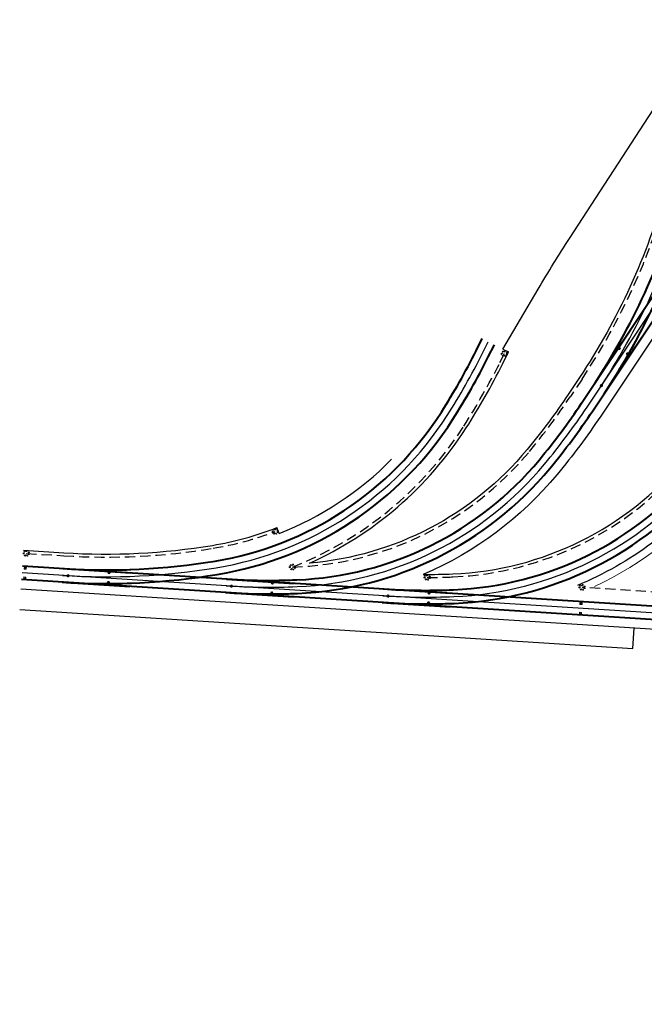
# Model space of a CAD drawing. Header units: metres. Extents: x 6603819 to 6604192, y 5739806 to 5740030.
# Tile 2 of 5: x 6603984 to 6604030, y 5739808 to 5739881. Entities that reach past the tile are written whole.
import ezdxf

# ---------------------------------------------------------------- set-up
doc = ezdxf.new("R2010")
doc.units = ezdxf.units.M
doc.linetypes.add('DASHDOT', pattern=[25.4, 12.7, -6.35, 0, -6.35])
doc.linetypes.add('HIDDEN', pattern=[0.375, 0.25, -0.125])
doc.layers.add('HECZ_PŁYTY_BET_50X50', color=7, linetype='Continuous', lineweight=5, true_color=0xfaf9b8)
for name, color, linetype, lineweight in [('OBRZEŻE_BET_8X40', 236, 'Continuous', 30), ('ODW_DRENAZ', 5, 'HIDDEN', 30), ('ODW_DRENAZ_NAJN', 140, 'HIDDEN', 30), ('ODW_SKRZYNKI', 5, 'Continuous', 13), ('OSIE_TORU', 10, 'DASHDOT', 30), ('szyny 60R2', 14, 'Continuous', 40), ('T_ODW_ZWROTNIC', 180, 'Continuous', 35), ('zwrotnica R50m', 140, 'Continuous', 40)]:
    doc.layers.add(name, color=color, linetype=linetype, lineweight=lineweight)

# ---------------------------------------------------------------- blocks, each defined once
blk = doc.blocks.new('skrzynka-odw-szyny')
blk.add_lwpolyline([(0.075, 0.21), (0.075, 0), (-0.075, 0), (-0.075, 0.21)], close=True)
at = {"linetype": 'HIDDEN', "ltscale": 0.2}
blk.add_circle((0, 0.065), 0.054, dxfattribs=at)
blk = doc.blocks.new('zwr50')
at = {"layer": 'T_ODW_ZWROTNIC'}
for centre in [(-2.662, 2.268), (-2.991, 1.611), (-0.129, 0.627)]:
    blk.add_circle(centre, 0.06, dxfattribs=at)
at = {"layer": 'zwrotnica R50m'}
for p, q in [((0.455, 0.891), (-3.999, 3.164)), ((0, 0), (-4.453, 2.273))]:
    blk.add_line(p, q, dxfattribs=at)
for radius, end in [(50.5, 68.74692), (49.5, 68.74693)]:
    blk.add_arc((-22.504, -44.089), radius, 62.95947, end, dxfattribs=at)

msp = doc.modelspace()

# ---------------------------------------------------------------- linework, layer by layer
at = {"layer": 'HECZ_PŁYTY_BET_50X50', "flags": 128}
msp.add_lwpolyline([(6604051.596, 5739869.818), (6604038.875, 5739850.723, -0.026186), (6604035.638, 5739846.376, -0.110232), (6604026.413, 5739839.234)], format="xyb", dxfattribs=at)
at = {"layer": 'OBRZEŻE_BET_8X40'}
msp.add_line((6603984.111, 5739837.544), (6604029.241, 5739834.676), dxfattribs=at)
at = {"layer": 'OBRZEŻE_BET_8X40', "flags": 128}
for points in [[(6604128.946, 5740014.022), (6604122.773, 5740004.755, 0.079557), (6604116.355, 5739990.721), (6604107.809, 5739959.857, -0.079557), (6604101.075, 5739945.133), (6604038.392, 5739851.045, -0.026186), (6604035.191, 5739846.746, -0.12084), (6604025.164, 5739839.314)], [(6604044.001, 5739868.887, -0.073274), (6604050.378, 5739882.382), (6604103.351, 5739961.896, 0.079557), (6604109.769, 5739975.93), (6604109.908, 5739976.432, -0.002541), (6604109.621, 5739975.997), (6604026.864, 5739851.778, -0.026186), (6604023.663, 5739847.479, -0.118978), (6604013.813, 5739840.122)], [(6604019.668, 5739856.711), (6604022.263, 5739861.116, -0.010994), (6604024.577, 5739864.855), (6604033.317, 5739878.303)], [(6604032.023, 5739869.756, 0.006249), (6604031.663, 5739868.516, -0.079557), (6604025.307, 5739854.617), (6604024.475, 5739853.369, -0.026186), (6604021.454, 5739849.311, -0.201422), (6604005.439, 5739840.956, 0.145786), (6604016.968, 5739850.906, 0.026186), (6604019.641, 5739855.607), (6604020.089, 5739856.501)], [(6604013.813, 5739840.122, 0.011249), (6604015.987, 5739840.162, 0.212393), (6604032.982, 5739848.579, 0.026186), (6604036.003, 5739852.636), (6604036.835, 5739853.884, 0.079557), (6604043.191, 5739867.783, -0.006247), (6604043.551, 5739869.023)], [(6604003.211, 5739843.131, 0.105245), (6604011.477, 5739848.597)], [(6603984.388, 5739841.905), (6603987.371, 5739841.716, 0.056784), (6603998.3, 5739842.262, 0.052827), (6604003.039, 5739843.569, 0.052827)], [(6604135.666, 5739837.523, 0.0742), (6604121.554, 5739834.635, -0.103735), (6604100.751, 5739831.634), (6604061.038, 5739834.158), (6603984.206, 5739839.041)]]:
    msp.add_lwpolyline(points, format="xyb", dxfattribs=at)
for points in [[(6604019.668, 5739856.711), (6604020.089, 5739856.501)], [(6604003.211, 5739843.131), (6604003.039, 5739843.569)], [(6604029.241, 5739834.676), (6604029.337, 5739836.173)]]:
    msp.add_lwpolyline(points, dxfattribs=at)
at = {"layer": 'ODW_DRENAZ', "ltscale": 3}
for points in [[(6604032.17, 5739869.482, 0.00518), (6604031.875, 5739868.457, -0.079557), (6604025.49, 5739854.495), (6604024.659, 5739853.247, -0.026186), (6604021.623, 5739849.171, -0.215585), (6604004.181, 5739840.665, 0.158041), (6604016.783, 5739851.024, 0.026186), (6604019.444, 5739855.706), (6604019.78, 5739856.376)], [(6604014.097, 5739839.901, 0.009784), (6604015.996, 5739839.942, 0.212393), (6604033.151, 5739848.438, 0.026186), (6604036.186, 5739852.514), (6604037.018, 5739853.762, 0.079557), (6604043.403, 5739867.725, -0.005178), (6604043.698, 5739868.749, -0.005178)], [(6603984.594, 5739841.672), (6603987.357, 5739841.496, 0.056784), (6603998.336, 5739842.045, 0.050486), (6604002.915, 5739843.284, 0.050486)], [(6604179.094, 5739822.785, 0.115341), (6604171.645, 5739832.651, 0.134897), (6604159.047, 5739838.526, 0.026186), (6604153.721, 5739839.146), (6604141.537, 5739839.92, 0.029234), (6604135.551, 5739839.95, 0.072311), (6604120.646, 5739837.124, -0.103735), (6604100.919, 5739834.279), (6604025.498, 5739839.169)]]:
    msp.add_lwpolyline(points, format="xyb", dxfattribs=at)
at = {"layer": 'ODW_DRENAZ', "ltscale": 0.1}
for centre in [(6604019.78, 5739856.376), (6604002.915, 5739843.284)]:
    msp.add_circle(centre, 0.212, dxfattribs=at)
at = {"layer": 'ODW_DRENAZ', "ltscale": 0.5}
for centre in [(6604019.78, 5739856.376), (6604002.915, 5739843.284)]:
    msp.add_circle(centre, 0.158, dxfattribs=at)
at = {"layer": 'ODW_DRENAZ_NAJN', "ltscale": 0.1}
for centre in [(6603984.594, 5739841.672), (6604004.181, 5739840.665), (6604014.097, 5739839.901), (6604025.498, 5739839.169)]:
    msp.add_circle(centre, 0.212, dxfattribs=at)
at = {"layer": 'ODW_DRENAZ_NAJN', "ltscale": 0.5}
for centre in [(6603984.594, 5739841.672), (6604004.181, 5739840.665), (6604014.097, 5739839.901), (6604025.498, 5739839.169)]:
    msp.add_circle(centre, 0.158, dxfattribs=at)
at = {"layer": 'OSIE_TORU', "linetype": 'ByBlock', "ltscale": 0.1, "flags": 128}
for points in [[(6604026.697, 5739853.691, 0.079557), (6604033.273, 5739868.07, -0.079557), (6604039.848, 5739882.45), (6604128.336, 5740015.27)], [(6604010.822, 5739838.552, 0.026186), (6604016.056, 5739838.494, 0.212393), (6604034.267, 5739847.513, 0.026186), (6604037.393, 5739851.71), (6604100.076, 5739945.798, 0.079557), (6604106.652, 5739960.177), (6604115.198, 5739991.042, -0.079557), (6604121.774, 5740005.421)], [(6603999.295, 5739839.284, 0.026186), (6604004.528, 5739839.226, 0.212393), (6604022.74, 5739848.245, 0.026186), (6604025.865, 5739852.443), (6604108.623, 5739976.662, 0.079557), (6604115.198, 5739991.042)], [(6603987.265, 5739840.049, 0.056784), (6603998.572, 5739840.615, 0.212643), (6604015.561, 5739851.806, 0.026186), (6604018.148, 5739856.356), (6604018.596, 5739857.249)], [(6604179.567, 5739808.521, 0.025258), (6604179.64, 5739813.568, 0.355572), (6604158.841, 5739837.314, 0.026186), (6604153.643, 5739837.919), (6604141.459, 5739838.693, 0.103735), (6604121.143, 5739835.762, -0.103735), (6604100.827, 5739832.832), (6603984.282, 5739840.239)]]:
    msp.add_lwpolyline(points, format="xyb", dxfattribs=at)
at = {"layer": 'szyny 60R2', "ltscale": 3, "flags": 128}
for points in [[(6604026.281, 5739853.968, 0.079557), (6604032.791, 5739868.204, -0.079557), (6604039.432, 5739882.727), (6604127.92, 5740015.547)], [(6604027.113, 5739853.414, 0.079557), (6604033.754, 5739867.937, -0.079557), (6604040.264, 5739882.172), (6604128.752, 5740014.993)], [(6604010.854, 5739839.051, 0.026186), (6604016.035, 5739838.993, 0.212393), (6604033.883, 5739847.832, 0.026186), (6604036.977, 5739851.987), (6604099.66, 5739946.075, 0.079557), (6604106.17, 5739960.311), (6604114.717, 5739991.175, -0.079557), (6604121.358, 5740005.698, -0.079557)], [(6604010.791, 5739838.053, 0.026186), (6604016.076, 5739837.994, 0.212393), (6604034.652, 5739847.193, 0.026186), (6604037.809, 5739851.433), (6604100.492, 5739945.521, 0.079557), (6604107.134, 5739960.044), (6604115.68, 5739990.908, -0.079557), (6604122.19, 5740005.144, -0.079557)], [(6603999.263, 5739838.785, 0.026186), (6604004.548, 5739838.727, 0.212393), (6604023.124, 5739847.926, 0.026186), (6604026.281, 5739852.166), (6604109.039, 5739976.385, 0.079557), (6604115.68, 5739990.908, 0.079557)], [(6603999.326, 5739839.783, 0.026186), (6604004.507, 5739839.726, 0.212393), (6604022.355, 5739848.564, 0.026186), (6604025.449, 5739852.72), (6604108.207, 5739976.94, 0.079557), (6604114.717, 5739991.175, 0.079557)], [(6603987.297, 5739840.548, 0.056784), (6603998.49, 5739841.108, 0.212643), (6604015.14, 5739852.075, 0.026186), (6604017.701, 5739856.58), (6604018.149, 5739857.473)], [(6603987.234, 5739839.55, 0.056784), (6603998.653, 5739840.121, 0.212643), (6604015.983, 5739851.536, 0.026186), (6604018.595, 5739856.132), (6604019.043, 5739857.025)], [(6604180.066, 5739808.488, 0.025258), (6604180.14, 5739813.586, 0.355572), (6604158.925, 5739837.807, 0.026186), (6604153.674, 5739838.418), (6604141.49, 5739839.192, 0.103735), (6604120.971, 5739836.232, -0.103735), (6604100.859, 5739833.331), (6603984.314, 5739840.738)], [(6604179.068, 5739808.553, 0.025258), (6604179.14, 5739813.55, 0.355572), (6604158.757, 5739836.821, 0.026186), (6604153.611, 5739837.42), (6604141.427, 5739838.194, 0.103735), (6604121.314, 5739835.293, -0.103735), (6604100.795, 5739832.333), (6603984.25, 5739839.74)]]:
    msp.add_lwpolyline(points, format="xyb", dxfattribs=at)

# ---------------------------------------------------------------- block references
at = {"layer": 'ODW_SKRZYNKI', "xscale": -1, "rotation": 356.4835924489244}
for p in [(6603984.518, 5739840.514), (6604025.416, 5739837.915)]:
    msp.add_blockref('skrzynka-odw-szyny', p, dxfattribs=at)
at = {"layer": 'ODW_SKRZYNKI', "rotation": 176.4835924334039}
for p in [(6603984.483, 5739839.935), (6604025.381, 5739837.336)]:
    msp.add_blockref('skrzynka-odw-szyny', p, dxfattribs=at)
at = {"layer": 'zwrotnica R50m', "linetype": 'ByBlock'}
for p, rotation in [((6604026.281, 5739853.968), 263.3682208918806), ((6603987.297, 5739840.548), 203.4040571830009), ((6603999.326, 5739839.783), 203.4040571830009), ((6604010.854, 5739839.051), 203.4040571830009)]:
    msp.add_blockref('zwr50', p, dxfattribs=dict(at, rotation=rotation))

doc.saveas('drawing.dxf')
